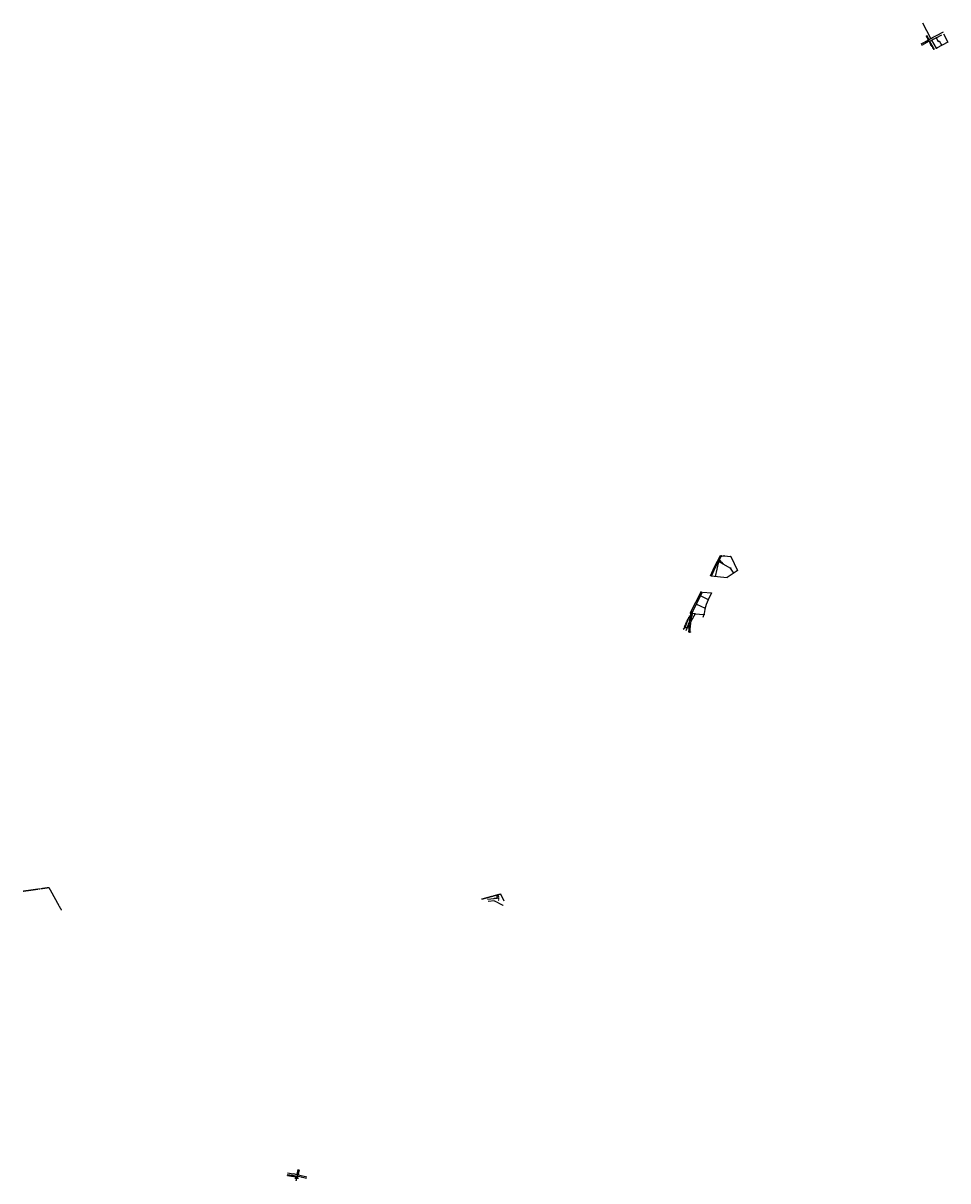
# Model space of a CAD drawing. Header units: feet. Extents: x 1452141 to 1492827, y 602184 to 653134.
import ezdxf

# ---------------------------------------------------------------- set-up
doc = ezdxf.new("R2010")
doc.units = ezdxf.units.FT
doc.header["$MEASUREMENT"] = 0
for name, pattern in [('B', [0.3, 0.25, -0.05]), ('cl', [5, 0.09375, -0.09375, 4.625, -0.09375, 0.09375]), ('D', [0.85, 0.75, -0.1]), ('F', [0.15, 0.1, -0.05])]:
    doc.linetypes.add(name, pattern=pattern)
for name, color, linetype in [('DV_X_Property_Line', 80, 'Continuous'), ('DV_X_Text', 20, 'Continuous'), ('RW_X_CL', 180, 'cl'), ('RW_X_Esmt_SH', 50, 'esmtshex'), ('RW_X_Esmt_U', 11, 'esmtuex'), ('RW_X_Right_of_Way', 50, 'rowex'), ('RW_X_Text', 9, 'Continuous'), ('SC_Scratch1', 1, 'Continuous'), ('SC_Scratch16', 6, 'Continuous'), ('UT_X_Water', 140, 'waterex')]:
    doc.layers.add(name, color=color, linetype=linetype)
doc.styles.get("Standard").update_dxf_attribs({"font": 'font31.shx'})
doc.styles.add('Straight-Normal', font='font30.shx', dxfattribs={"height": 0.1})
doc.linetypes.add('esmtshex', pattern='A,0.75,-0.1,["Ex SH",Straight-Normal,S=1,R=0,X=0,Y=-0.06],-0.55,0.75,-0.3,0.75,-0.3,0.75,-0.3,0.75,-0.3', length=5.6)
doc.linetypes.add('esmtuex', pattern='A,0.75,-0.1,["Ex U",Straight-Normal,S=1,R=0,X=0,Y=-0.06],-0.45,0.75,-0.3,0.75,-0.3,0.75,-0.3,0.75,-0.3', length=5.5)
doc.linetypes.add('rowex', pattern='A,0.75,-0.05,["Ex R/W",Straight-Normal,S=1,R=0,X=0,Y=-0.06],-0.7,0.75,-0.3,0.75,-0.3,0.75,-0.3,0.75,-0.3', length=5.7)
doc.linetypes.add('waterex', pattern='A,0.15,-0.2,0.15,-0.2,0.15,-0.1,["W",Straight-Normal,S=1,R=0,X=0,Y=-0.06],-0.25,0.15,-0.2,0.15,-0.2', length=1.9)
doc.linetypes.add("WATEREX-10''COEC", pattern='A,0.15,-0.2,0.15,-0.2,0.15,-0.1,["10\'\' W",Straight-Normal,S=1,R=0,X=0,Y=-0.06],-0.55,0.15,-0.2,0.15,-0.2', length=2.2)
doc.dimstyles.new('COEC', dxfattribs={"dimscale": 13.9, "dimtxt": 0.18, "dimasz": 0.18, "dimexe": 0.18, "dimexo": 0.0625, "dimgap": 0.09, "dimtad": 1, "dimzin": 0, "dimdsep": 46, "dimtxsty": 'Standard', "dimcen": 0.09, "dimclrd": 256, "dimclre": 256, "dimclrt": 256, "dimaunit": 1, "dimadec": 4, "dimazin": 0, "dimtfac": 1, "dimtofl": 0, "dimtmove": 0, "dimatfit": 3, "dimfxl": 1, "dimtolj": 1, "dimtzin": 0, "dimlwd": -1, "dimlwe": -1, "dimarcsym": 0})

msp = doc.modelspace()

# ---------------------------------------------------------------- linework, layer by layer
at = {"layer": 'DV_X_Property_Line', "linetype": 'B'}
for p, q in [((1491977, 652392), (1491876, 652579)), ((1492111, 652141), (1492005, 652339)), ((1492220, 651963), (1492111, 652141))]:
    msp.add_line(p, q, dxfattribs=at)
at = {"layer": 'DV_X_Property_Line'}
for p, q in [((1492315, 652492), (1492399, 652333)), ((1492827, 652294), (1492327, 652028)), ((1492399, 652333), (1492452, 652361)), ((1492452, 652361), (1492562, 652153)), ((1492634, 652658), (1492827, 652294)), ((1482603, 628786), (1482756, 629431)), ((1482717, 629452), (1483262, 629153)), ((1482852, 629699), (1482887, 629680)), ((1482887, 629680), (1482984, 629691)), ((1482984, 629691), (1483283, 629664)), ((1483283, 629664), (1483577, 629041)), ((1482405, 628804), (1483116, 628738)), ((1483508, 629002), (1483116, 628738)), ((1483406, 628933), (1483262, 629153)), ((1483577, 629041), (1483508, 629002)), ((1481952, 627926), (1482282, 627768)), ((1482038, 628095), (1482435, 628058)), ((1481768, 627562), (1482147, 627382)), ((1481315, 626400), (1481455, 626792)), ((1481455, 626792), (1481471, 626783)), ((1481706, 627142), (1481498, 627160)), ((1481706, 627142), (1481524, 626804)), ((1481706, 627142), (1482093, 627110)), ((1482093, 627110), (1482051, 626982)), ((1481287, 626530), (1481177, 626449)), ((1481446, 626509), (1481287, 626530))]:
    msp.add_line(p, q, dxfattribs=at)
at = {"layer": 'DV_X_Property_Line', "ltscale": 0.7}
for p, q in [((1464124, 602344), (1464115, 602276)), ((1464213, 602306), (1464261, 602295))]:
    msp.add_line(p, q, dxfattribs=at)
at = {"layer": 'DV_X_Property_Line'}
for centre, radius, start, end in [((1484513, 626776), 2442, 148.3249, 169.3379), ((1485210, 626644), 3151, 169.3293, 171.5099)]:
    msp.add_arc(centre, radius, start, end, dxfattribs=at)
at = {"layer": 'RW_X_CL'}
for p, q in [((1482405, 628804), (1482576, 629197)), ((1481505, 626849), (1481533, 627061)), ((1472311, 614584), (1473147, 614813)), ((1473055, 614716), (1473025, 614779)), ((1473063, 614531), (1473068, 614549)), ((1464156, 602184), (1464264, 602672))]:
    msp.add_line(p, q, dxfattribs=at)
at = {"layer": 'RW_X_CL', "flags": 128}
msp.add_lwpolyline([(1452141, 614937), (1453269, 615095), (1453819, 614099)], dxfattribs=at)
at = {"layer": 'RW_X_CL'}
msp.add_arc((1472839, 614615), 239, 343.9514, 25.0347, dxfattribs=at)
at = {"layer": 'RW_X_Esmt_SH', "ltscale": 0.7}
for p, q in [((1472567, 614574), (1472869, 614617)), ((1472607, 614497), (1472884, 614518)), ((1473147, 614813), (1473294, 614505)), ((1473132, 614378), (1473253, 614320)), ((1473253, 614320), (1473255, 614319))]:
    msp.add_line(p, q, dxfattribs=at)
at = {"layer": 'RW_X_Esmt_U', "linetype": 'B'}
for p, q in [((1482906, 629349), (1482764, 629488)), ((1482970, 629313), (1482774, 629506)), ((1481261, 626602), (1481359, 626844)), ((1481377, 626835), (1481310, 626676)), ((1481359, 626844), (1481451, 627007)), ((1481468, 626998), (1481377, 626835)), ((1481552, 627012), (1481562, 627011)), ((1481218, 626479), (1481242, 626541)), ((1481242, 626541), (1481261, 626602)), ((1481261, 626534), (1481248, 626502)), ((1481280, 626596), (1481261, 626534)), ((1481310, 626676), (1481280, 626596))]:
    msp.add_line(p, q, dxfattribs=at)
at = {"layer": 'RW_X_Esmt_U', "linetype": 'D', "ltscale": 0.7}
msp.add_line((1463759, 602427), (1464127, 602370), dxfattribs=at)
at = {"layer": 'RW_X_Esmt_U', "linetype": 'B'}
for centre, radius, start, end in [((1481503, 626978), 60, 88.0869, 150.6508), ((1481503, 626978), 40, 90.9662, 150.6522), ((1482455, 626928), 897, 165.513, 174.7037)]:
    msp.add_arc(centre, radius, start, end, dxfattribs=at)
at = {"layer": 'RW_X_Right_of_Way', "ltscale": 0.8}
for p, q in [((1492082, 652459), (1491722, 653134)), ((1491994, 652412), (1492633, 652752)), ((1491661, 652224), (1491999, 652403)), ((1491689, 652171), (1492027, 652350)), ((1492133, 652153), (1492027, 652350)), ((1492032, 652342), (1492558, 652621)), ((1492220, 652203), (1492120, 652389))]:
    msp.add_line(p, q, dxfattribs=at)
at = {"layer": 'RW_X_Right_of_Way'}
for p, q in [((1491999, 652403), (1491899, 652590)), ((1492327, 652028), (1492220, 652203)), ((1492242, 651976), (1492133, 652153))]:
    msp.add_line(p, q, dxfattribs=at)
at = {"layer": 'RW_X_Right_of_Way', "ltscale": 0.7}
for p, q in [((1482554, 629208), (1482831, 629711)), ((1482599, 629186), (1482874, 629688)), ((1482383, 628814), (1482554, 629208)), ((1482428, 628794), (1482599, 629186)), ((1481497, 627160), (1481988, 628130)), ((1481598, 627228), (1482038, 628095)), ((1481480, 626852), (1481509, 627065)), ((1481530, 626846), (1481558, 627058)), ((1472866, 614625), (1473008, 614623)), ((1472869, 614617), (1472866, 614625)), ((1472884, 614518), (1472888, 614496)), ((1472888, 614496), (1472965, 614459)), ((1473008, 614623), (1472990, 614769)), ((1472965, 614459), (1473132, 614378)), ((1463765, 602470), (1464012, 602432)), ((1463768, 602530), (1464015, 602492)), ((1464012, 602432), (1464012, 602428)), ((1464012, 602428), (1464130, 602401)), ((1464015, 602506), (1464182, 602468)), ((1464015, 602492), (1464015, 602506)), ((1464130, 602401), (1464124, 602344)), ((1464124, 602344), (1464158, 602336)), ((1464143, 602270), (1464157, 602333)), ((1464182, 602468), (1464191, 602478)), ((1464191, 602478), (1464235, 602678)), ((1464207, 602280), (1464228, 602373)), ((1464228, 602373), (1464257, 602389)), ((1464250, 602469), (1464294, 602665)), ((1464250, 602469), (1464261, 602449)), ((1464257, 602389), (1464614, 602307)), ((1464261, 602449), (1464627, 602365))]:
    msp.add_line(p, q, dxfattribs=at)
at = {"layer": 'RW_X_Right_of_Way', "ltscale": 0.7, "flags": 128}
for points in [[(1481575, 627153, -0.024281), (1481598, 627228)], [(1481438, 626337, -0.025769), (1481480, 626852)], [(1481488, 626335, -0.025769), (1481530, 626846)], [(1481509, 627065, -0.027875), (1481526, 627158)], [(1481558, 627058, -0.030341), (1481577, 627153)]]:
    msp.add_lwpolyline(points, format="xyb", dxfattribs=at)
at = {"layer": 'SC_Scratch16', "color": 6, "linetype": 'F'}
for centre in [(1491675, 652198), (1492016, 652320), (1492097, 652168), (1492120, 652388), (1492220, 652203), (1492315, 652492), (1492111, 652141), (1492327, 652028), (1482716, 629452), (1482737, 629440), (1482851, 629700), (1482873, 629688), (1482886, 629680), (1482982, 629692), (1483281, 629664), (1482405, 628804), (1482576, 629197), (1483261, 629154)]:
    msp.add_circle(centre, 12, dxfattribs=at)
at = {"layer": 'SC_Scratch16', "color": 2, "linetype": 'F'}
for centre in [(1481454, 627022), (1481480, 626852), (1481505, 626849), (1481524, 626803), (1481530, 626845), (1481551, 627155), (1481705, 627142), (1482092, 627111), (1481439, 626336), (1481447, 626509), (1481464, 626335), (1481489, 626335)]:
    msp.add_circle(centre, 12, dxfattribs=at)
at = {"layer": 'SC_Scratch16'}
msp.add_arc((1482351, 626952), 825, 159.7119, 172.3641, dxfattribs=at)
at = {"layer": 'UT_X_Water', "linetype": "WATEREX-10''COEC", "flags": 128}
for points, elevation in [([(1491850, 652328), (1491969, 652391)], 751), ([(1492011, 652415), (1492181, 652506)], 750)]:
    msp.add_lwpolyline(points, dxfattribs=dict(at, elevation=elevation))

# ---------------------------------------------------------------- texts
at = {"layer": 'DV_X_Text', "attachment_point": 2}
for s, width, heights, insert, char_height, rotation in [('CITY OF DAYTON\\PISLAND PARK\\PDB 1204-588\\PDB 1204-591\\PR7205706A0002', 33.04, [16.7], (1491726, 652380), 2, 28.3951), ('THIRD AMENDMENT CONTRACT\\PCITY OF DAYTON \\PMIAMI CONSERVANCY DISTRICT\\PDMF 80-324C11', 50.96, [21.6], (1491738, 652360), 2, 28.3951), ('CITY OF DAYTON\\PISLAND PARK\\PDB 1204-588\\PDB 1204-591\\PR7205706A0002', 33.04, [16.7], (1491922, 652225), 2, 28.3951), ('MIAMI CONSERVANCY DISTRICT\\PDB 381-577\\PR72057706A0007', 49.42, [20], (1491944, 652475, -1), 2, 118.3951), ('MIAMI CONSERVANCY DISTRICT\\PDB 381-577\\PR72057706A0007\\P', 33.04, [20], (1492052, 652258), 2, 118.3951), ('WHOLESALERS PROPERTY CO LLC\\P117 HELENA ST.', 33.04, [9.39], (1492186, 652582), 2, 28.3951), ('DAYTON METROPOLITAN HOUSING AUTHORITY\\P117 HELENA ST.', 33.04, [15.5], (1492205, 652396), 2, 28.3951), ('LOT 3271\\PMIAMI CONSERVANCY DISTRICT\\PDB 2094-682', 47.19, [0], (1482537, 629284), 2, 61.5805), ('LOT 3235\\PMIAMI CONSERVANCY DISTRICT\\PDB 2352-0004', 47.19, [0], (1482709, 629310), 2, 61.5805), ('{\\Fsimplex|c0;⅊}', 47.19, [0], (1482743, 629383), 2.5, 76.369), ('LOT 3522\\PEVERSTAR RIVER ROAD LLC\\PIR DEED 22-000045', 47.19, [0], (1482748, 629376), 2, 61.5805), ('{\\Fsimplex|c0;⅊}', 47.19, [0], (1482780, 629415), 2.5, 151.5805), ('LOT 3234\\PSUNNYCREST, INC.\\PIR DEED 02-053861', 47.19, [0], (1482855, 629636), 2, 61.5805), ('LOT 5527\\PTHE DAYTON DOG TRAINING CLUB\\PIR DEED 20-022035', 31.24, [0], (1481627, 627252), 2, 82.951), ('LOT 5506 \\PDAYTON BOAT CLUB\\PIR DEED 18-073051', 47.19, [0], (1481423, 627072), 2, 82.951), ('LOT 5515 \\PDAYTON BOAT CLUB\\PIR DEED 18-073051', 47.19, [0], (1481452, 626774), 2, 82.951), ('{\\Fsimplex|c0;⅊}', 47.19, [0], (1481518, 627157), 2.5, 174.9908), ('LOT 5516 \\PSUNSITE LTD\\PIR DEED 24-000820', 47.19, [0], (1481567, 626985), 2, 82.951), ('{\\Fsimplex|c0;⅊}', 47.19, [0], (1481622, 627147), 2.5, 174.9908), ('JAMES R. CALLAHAN JR.\\P4350 FARMERSVILLE-WEST CARROLLTON RD.', 41.09, [12.6], (1472955, 614662), 2, 343.0647), ('MIAMI CONSERVANCY DISTRICT\\PDB 408-117', 36.95, [12.6], (1464070, 602376), 2, 351.2592), ('MIAMI CONSERVANCY DISTRICT', 36.95, [12.6], (1464098, 602548), 2, 349.2592), ('CITY OF MIAMISBURG\\PDMF 92-475E03', 36.95, [12.6], (1464130, 602361), 2, 77.3228), ('SHELLY J. RAPPOLD\\P113 S. MIAMI ST.', 36.95, [12.6], (1464140, 602331), 2, 347.3228), ('CITY OF MIAMISBURG', 36.95, [12.6], (1464301, 602512), 2, 349.2592), ('STEPHEN R. AND JULIANNE M. GRICE\\P30 W. LINDEN AVE.', 36.95, [12.6], (1464396, 602325), 2, 349.0647)]:
    msp.add_mtext_dynamic_manual_height_columns(s, width=width, gutter_width=10, heights=heights, dxfattribs=dict(at, insert=insert, char_height=char_height, rotation=rotation))
at = {"layer": 'RW_X_Text', "char_height": 2}
for s, width, heights, insert, attachment_point, rotation in [('CL MCD LEVEE LINE', 33.04, [9.39], (1491973, 652422), 1, 118.3951), ('CL MCD LEVEE LINE', 45.95, [9.39], (1492048, 652234), 1, 118.3951), ('EX. SAN ESMT\\PIR DEED 02-053861', 47.19, [0], (1482793, 629463), 2, 135.502), ('EX. MCD TRAIL ESMT\\PPB 232-35\\PIR DEED 2018-073051', 47.19, [0], (1481463, 626965), 2, 82.3639), ('EX. MCD TRAIL ESMT\\PPB 232-35', 47.19, [0], (1481585, 627033), 2, 82.951), ('EX. WATER MAIN ESMT\\PDMF91-383E10', 36.95, [12.6], (1464073, 602385), 2, 351.6279)]:
    msp.add_mtext_dynamic_manual_height_columns(s, width=width, gutter_width=10, heights=heights, dxfattribs=dict(at, insert=insert, attachment_point=attachment_point, rotation=rotation))
at = {"layer": 'SC_Scratch1', "color": 1, "linetype": 'F', "insert": (1463847, 602439), "char_height": 5, "attachment_point": 1}
msp.add_mtext_dynamic_manual_height_columns('MOT-LINDEN AVE\\PSTA 34+32.13\\PPC 41+38.86\\PPT 44+74.43', width=179.66, gutter_width=10, heights=[0], dxfattribs=at)

# ---------------------------------------------------------------- leaders
at = {"layer": 'RW_X_Text'}
for points in [[(1491966, 652412), (1491975, 652420), (1491974, 652422)], [(1492040, 652274), (1492034, 652262), (1492035, 652261)], [(1481464, 626991), (1481467, 626982), (1481467, 626980)], [(1481568, 627056), (1481588, 627050), (1481588, 627048)]]:
    msp.add_leader(points, dimstyle='COEC', override={"dimscale": 20, "dimgap": 0.09, "dimtad": 0}, dxfattribs=at)

doc.saveas('drawing.dxf')
